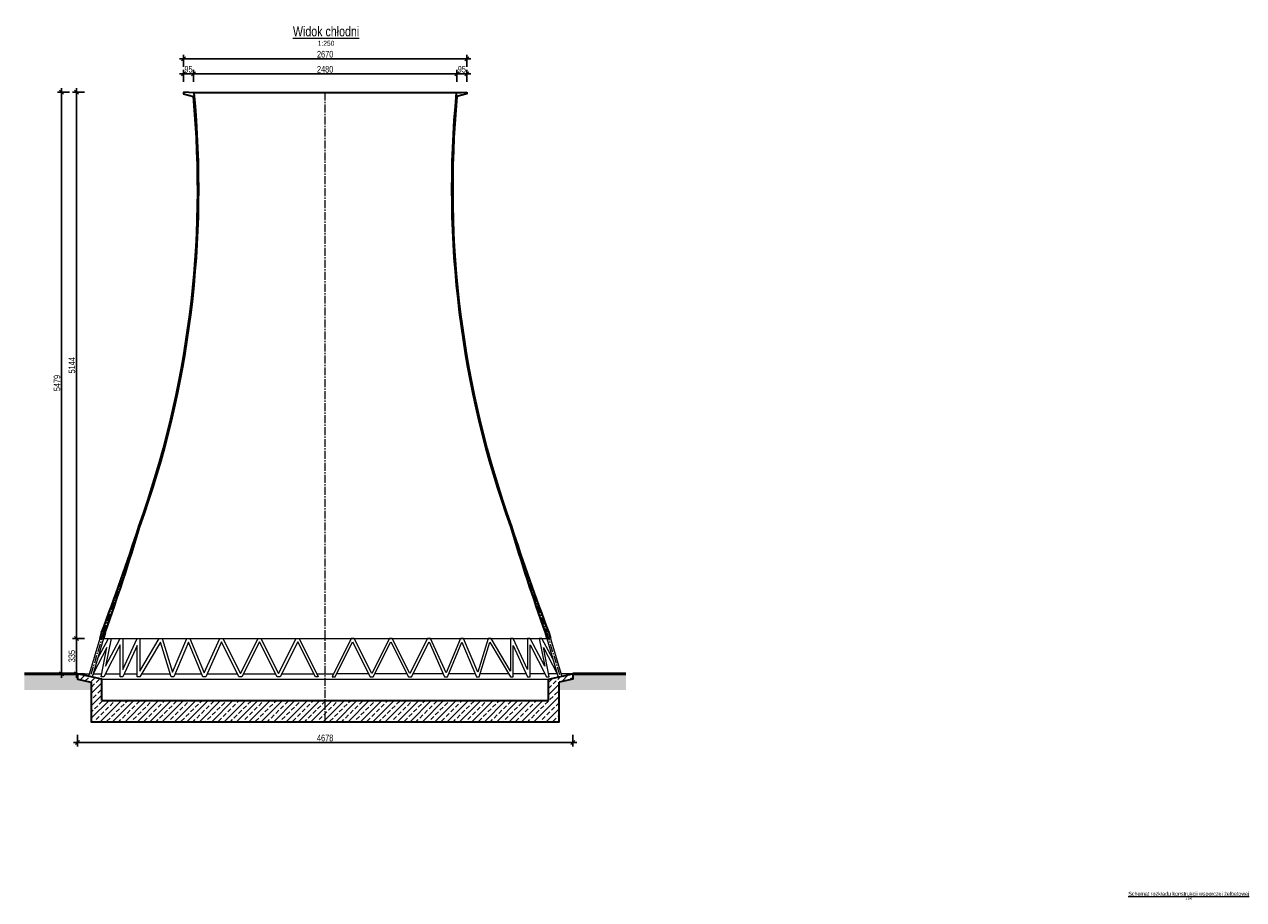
# Model space of a CAD drawing. Header units: centimetres. Extents: x 468120 to 512390, y 154906 to 171956.
# Tile 6 of 13: x 468120 to 479608, y 163712 to 171956. Entities that reach past the tile are written whole.
import ezdxf
from ezdxf.enums import TextEntityAlignment as Align

# ---------------------------------------------------------------- set-up
doc = ezdxf.new("R2010")
doc.units = ezdxf.units.CM
doc.header["$LTSCALE"] = 100
doc.linetypes.add('CENTER2', pattern=[1.125, 0.75, -0.125, 0.125, -0.125])
for name, color, linetype, lineweight in [('0.50', 3, 'Continuous', 50), ('00RamTab-T', 2, 'Continuous', 35), ('1_Widoki', 1, 'Continuous', 18), ('1_Ściany przekrój', 2, 'Continuous', 35), ('4_Wymiary', 1, 'Continuous', 13), ('5_Kreskowanie', 9, 'Continuous', 9), ('6_Osie', 9, 'CENTER2', 9), ('99_Konstrukcja wsporcza niższe poziomy', 9, 'Continuous', 18)]:
    doc.layers.add(name, color=color, linetype=linetype, lineweight=lineweight)
doc.styles.add('CDMSTYLE', font='CDMSIMPL', dxfattribs={"width": 0.8, "bigfont": 'CDMBIGPL'})
doc.dimstyles.new('CDM-CM250CM', dxfattribs={"dimscale": 25, "dimtxt": 2.5, "dimasz": 1.5, "dimexe": 1.5, "dimexo": 0, "dimgap": 0.5, "dimtad": 1, "dimdec": 1, "dimrnd": 0.1, "dimzin": 9, "dimtxsty": 'CDMSTYLE', "dimblk": 'OBLIQUE', "dimcen": 2.5, "dimdle": 1.5, "dimclrd": 9, "dimclre": 9, "dimadec": 1, "dimazin": 2, "dimtfac": 1, "dimtdec": 1, "dimtix": 1, "dimtmove": 2, "dimatfit": 3, "dimldrblk": 'DOT', "dimfxl": 3, "dimfxlon": 1, "dimtvp": 1, "dimtolj": 1, "dimtzin": 0, "dimlwd": 25, "dimlwe": 25, "dimarcsym": 0})

# ---------------------------------------------------------------- blocks, each defined once
blk = doc.blocks.new('_OBLIQUE')
at = {"color": 0, "linetype": 'ByBlock'}
blk.add_line((-0.5, -0.5), (0.5, 0.5), dxfattribs=at)
blk = doc.blocks.new('*D6318')
at = {"layer": '4_Wymiary', "color": 9, "lineweight": 25}
for p, q in [((468583, 165191), (473326, 165191)), ((468620, 165266), (468620, 165154)), ((473288, 165266), (473288, 165154))]:
    blk.add_line(p, q, dxfattribs=at)
at = {"layer": 'Defpoints', "color": 0}
for p in [(468620, 165788), (473288, 165788), (473288, 165191)]:
    blk.add_point(p, dxfattribs=at)
at = {"layer": '4_Wymiary', "color": 9, "linetype": 'ByBlock', "lineweight": 25, "xscale": 37.5, "yscale": 37.5, "zscale": 37.5, "rotation": 180}
blk.add_blockref('_OBLIQUE', (468620, 165191), dxfattribs=at)
at = {"layer": '4_Wymiary', "color": 9, "linetype": 'ByBlock', "lineweight": 25, "xscale": 37.5, "yscale": 37.5, "zscale": 37.5}
blk.add_blockref('_OBLIQUE', (473288, 165191), dxfattribs=at)
at = {"layer": '4_Wymiary', "color": 0, "insert": (470954, 165235), "char_height": 62.5, "attachment_point": 5, "style": 'CDMSTYLE'}
blk.add_mtext('\\A1;\\A1;4678', dxfattribs=at)
blk = doc.blocks.new('_DOT')
at = {"color": 0, "linetype": 'ByBlock'}
blk.add_line((-0.5, 0), (-1, 0), dxfattribs=at)
at = {"color": 0, "linetype": 'ByBlock', "const_width": 0.5}
blk.add_lwpolyline([(-0.25, 0, 1), (0.25, 0, 1)], format="xyb", close=True, dxfattribs=at)
blk = doc.blocks.new('*D6319')
at = {"layer": '4_Wymiary', "color": 9, "lineweight": 25}
for p, q in [((468546, 171317), (468434, 171317)), ((468471, 165801), (468471, 171355)), ((468546, 165838), (468434, 165838))]:
    blk.add_line(p, q, dxfattribs=at)
at = {"layer": 'Defpoints', "color": 0}
for p in [(468471, 171317), (469619, 171317), (468620, 165838)]:
    blk.add_point(p, dxfattribs=at)
at = {"layer": '4_Wymiary', "color": 9, "linetype": 'ByBlock', "lineweight": 25, "xscale": 37.5, "yscale": 37.5, "zscale": 37.5}
for p, rotation in [((468471, 171317), 90), ((468471, 165838), 270)]:
    blk.add_blockref('_OBLIQUE', p, dxfattribs=dict(at, rotation=rotation))
at = {"layer": '4_Wymiary', "color": 0, "insert": (468428, 168578), "char_height": 62.5, "attachment_point": 5, "rotation": 90, "style": 'CDMSTYLE'}
blk.add_mtext('\\A1;5479', dxfattribs=at)
blk = doc.blocks.new('*D6321')
at = {"layer": '4_Wymiary', "color": 9, "lineweight": 25}
for p, q in [((468687, 171317), (468574, 171317)), ((468612, 166136), (468612, 171355)), ((468687, 166173), (468574, 166173))]:
    blk.add_line(p, q, dxfattribs=at)
at = {"layer": 'Defpoints', "color": 0}
for p in [(468612, 171317), (469619, 171317), (470954, 166173)]:
    blk.add_point(p, dxfattribs=at)
at = {"layer": '4_Wymiary', "color": 9, "linetype": 'ByBlock', "lineweight": 25, "xscale": 37.5, "yscale": 37.5, "zscale": 37.5}
for p, rotation in [((468612, 171317), 90), ((468612, 166173), 270)]:
    blk.add_blockref('_OBLIQUE', p, dxfattribs=dict(at, rotation=rotation))
at = {"layer": '4_Wymiary', "color": 0, "insert": (468568, 168745), "char_height": 62.5, "attachment_point": 5, "rotation": 90, "style": 'CDMSTYLE'}
blk.add_mtext('\\A1;5144', dxfattribs=at)
blk = doc.blocks.new('*D6322')
at = {"layer": '4_Wymiary', "color": 9, "lineweight": 25}
for p, q in [((468687, 166173), (468574, 166173)), ((468612, 166211), (468612, 165801)), ((468687, 165838), (468574, 165838))]:
    blk.add_line(p, q, dxfattribs=at)
at = {"layer": 'Defpoints', "color": 0}
for p in [(468832, 166173), (468612, 165838), (468807, 165838)]:
    blk.add_point(p, dxfattribs=at)
at = {"layer": '4_Wymiary', "color": 9, "linetype": 'ByBlock', "lineweight": 25, "xscale": 37.5, "yscale": 37.5, "zscale": 37.5}
for p, rotation in [((468612, 166173), 90), ((468612, 165838), 270)]:
    blk.add_blockref('_OBLIQUE', p, dxfattribs=dict(at, rotation=rotation))
at = {"layer": '4_Wymiary', "color": 0, "insert": (468568, 166006), "char_height": 62.5, "attachment_point": 5, "rotation": 90, "style": 'CDMSTYLE'}
blk.add_mtext('\\A1;335', dxfattribs=at)
blk = doc.blocks.new('*D6323')
at = {"layer": '4_Wymiary', "color": 9, "lineweight": 25}
for p, q in [((469714, 171414), (469714, 171527)), ((472194, 171414), (472194, 171527)), ((472232, 171489), (469677, 171489))]:
    blk.add_line(p, q, dxfattribs=at)
at = {"layer": 'Defpoints', "color": 0}
for p in [(469714, 171489), (469714, 171312), (472194, 171312)]:
    blk.add_point(p, dxfattribs=at)
at = {"layer": '4_Wymiary', "color": 9, "linetype": 'ByBlock', "lineweight": 25, "xscale": 37.5, "yscale": 37.5, "zscale": 37.5, "rotation": 180}
blk.add_blockref('_OBLIQUE', (469714, 171489), dxfattribs=at)
at = {"layer": '4_Wymiary', "color": 9, "linetype": 'ByBlock', "lineweight": 25, "xscale": 37.5, "yscale": 37.5, "zscale": 37.5}
blk.add_blockref('_OBLIQUE', (472194, 171489), dxfattribs=at)
at = {"layer": '4_Wymiary', "color": 0, "insert": (470954, 171533), "char_height": 62.5, "attachment_point": 5, "style": 'CDMSTYLE'}
blk.add_mtext('\\A1;2480', dxfattribs=at)
blk = doc.blocks.new('*D6324')
at = {"layer": '4_Wymiary', "color": 9, "lineweight": 25}
for p, q in [((469619, 171414), (469619, 171527)), ((469714, 171414), (469714, 171527)), ((469752, 171489), (469582, 171489)), ((469619, 171489), (469582, 171489)), ((469714, 171489), (469752, 171489))]:
    blk.add_line(p, q, dxfattribs=at)
at = {"layer": 'Defpoints', "color": 0}
for p in [(469619, 171489), (469619, 171317), (469714, 171312)]:
    blk.add_point(p, dxfattribs=at)
at = {"layer": '4_Wymiary', "color": 9, "linetype": 'ByBlock', "lineweight": 25, "xscale": 37.5, "yscale": 37.5, "zscale": 37.5}
blk.add_blockref('_OBLIQUE', (469619, 171489), dxfattribs=at)
at = {"layer": '4_Wymiary', "color": 9, "linetype": 'ByBlock', "lineweight": 25, "xscale": 37.5, "yscale": 37.5, "zscale": 37.5, "rotation": 180}
blk.add_blockref('_OBLIQUE', (469714, 171489), dxfattribs=at)
at = {"layer": '4_Wymiary', "color": 0, "insert": (469667, 171533), "char_height": 62.5, "attachment_point": 5, "style": 'CDMSTYLE'}
blk.add_mtext('\\A1;95', dxfattribs=at)
blk = doc.blocks.new('*D6325')
at = {"layer": '4_Wymiary', "color": 9, "lineweight": 25}
for p, q in [((472194, 171414), (472194, 171527)), ((472289, 171414), (472289, 171527)), ((472157, 171489), (472327, 171489)), ((472194, 171489), (472157, 171489)), ((472289, 171489), (472327, 171489))]:
    blk.add_line(p, q, dxfattribs=at)
at = {"layer": 'Defpoints', "color": 0}
for p in [(472289, 171489), (472194, 171312), (472289, 171317)]:
    blk.add_point(p, dxfattribs=at)
at = {"layer": '4_Wymiary', "color": 9, "linetype": 'ByBlock', "lineweight": 25, "xscale": 37.5, "yscale": 37.5, "zscale": 37.5}
blk.add_blockref('_OBLIQUE', (472194, 171489), dxfattribs=at)
at = {"layer": '4_Wymiary', "color": 9, "linetype": 'ByBlock', "lineweight": 25, "xscale": 37.5, "yscale": 37.5, "zscale": 37.5, "rotation": 180}
blk.add_blockref('_OBLIQUE', (472289, 171489), dxfattribs=at)
at = {"layer": '4_Wymiary', "color": 0, "insert": (472242, 171533), "char_height": 62.5, "attachment_point": 5, "style": 'CDMSTYLE'}
blk.add_mtext('\\A1;95', dxfattribs=at)
blk = doc.blocks.new('*D6326')
at = {"layer": '4_Wymiary', "color": 9, "lineweight": 25}
for p, q in [((469582, 171631), (472327, 171631)), ((469619, 171556), (469619, 171668)), ((472289, 171556), (472289, 171668))]:
    blk.add_line(p, q, dxfattribs=at)
at = {"layer": 'Defpoints', "color": 0}
for p in [(472289, 171631), (469619, 171317), (472289, 171317)]:
    blk.add_point(p, dxfattribs=at)
at = {"layer": '4_Wymiary', "color": 9, "linetype": 'ByBlock', "lineweight": 25, "xscale": 37.5, "yscale": 37.5, "zscale": 37.5, "rotation": 180}
blk.add_blockref('_OBLIQUE', (469619, 171631), dxfattribs=at)
at = {"layer": '4_Wymiary', "color": 9, "linetype": 'ByBlock', "lineweight": 25, "xscale": 37.5, "yscale": 37.5, "zscale": 37.5}
blk.add_blockref('_OBLIQUE', (472289, 171631), dxfattribs=at)
at = {"layer": '4_Wymiary', "color": 0, "insert": (470954, 171675), "char_height": 62.5, "attachment_point": 5, "style": 'CDMSTYLE'}
blk.add_mtext('\\A1;2670', dxfattribs=at)

msp = doc.modelspace()

# ---------------------------------------------------------------- hatches: boundary and pattern name
at = {"layer": '5_Kreskowanie', "transparency": 33554687}
h = msp.add_hatch(dxfattribs=at)
h.set_pattern_fill('EARTH', color=9, scale=13, angle=45)
h.set_pattern_definition([(45, (-11733.83, -4410.13), (1e-14, 116.74333), [82.55, -82.55]), (45, (-11755.72, -4388.24), (1e-14, 116.74333), [82.55, -82.55]), (45, (-11777.61, -4366.35), (1e-14, 116.74333), [82.55, -82.55]), (135, (-11777.61, -4351.755), (-116.74333, 1e-14), [82.55, -82.55]), (135, (-11755.72, -4329.866), (-116.74333, 1e-14), [82.55, -82.55]), (135, (-11733.83, -4307.98), (-116.74333, 1e-14), [82.55, -82.55])])
h.paths.add_polyline_path([(473288.45, 165788.18), (473158.45, 165759.92), (473158.45, 165688.18), (473788.45, 165688.18), (473788.45, 165838.18), (473288.45, 165838.18)])
h.paths.add_polyline_path([(468750.45, 165759.92), (468620.45, 165788.18), (468620.45, 165838.18), (468120.45, 165838.18), (468120.45, 165688.18), (468750.45, 165688.18)])
h = msp.add_hatch(dxfattribs=at)
h.set_pattern_fill('ANSI33', color=9, scale=13)
h.set_pattern_definition([(45, (-11733.83, -4410.13), (-58.371665, 58.371665), []), (45, (-11675.46, -4410.13), (-58.371665, 58.371665), [41.275, -20.6375])])
h.paths.add_polyline_path([(470954.45, 165388.18), (473158.45, 165388.18), (473158.45, 165759.92), (473288.45, 165788.18), (473288.45, 165838.18), (473183.74, 165815.41), (473167.58, 165811.9), (473150.87, 165808.27), (473058.45, 165788.18), (473058.45, 165588.18), (470954.45, 165588.18)])
h.paths.add_polyline_path([(468741.32, 165811.9), (468725.16, 165815.41), (468620.45, 165838.18), (468620.45, 165788.18), (468750.45, 165759.92), (468750.45, 165388.18), (470954.45, 165388.18), (470954.45, 165588.18), (468850.45, 165588.18), (468850.45, 165788.18), (468758.03, 165808.27)])

# ---------------------------------------------------------------- linework, layer by layer
at = {"layer": '0.50'}
for p, q in [((468620.45, 165838.18), (468120.45, 165838.18)), ((473288.45, 165838.18), (473788.45, 165838.18))]:
    msp.add_line(p, q, dxfattribs=at)
at = {"layer": '1_Widoki'}
for p, q in [((469619.45, 171317.18), (472289.45, 171317.18)), ((469714.45, 171312.18), (472194.45, 171312.18)), ((468831.85, 166173.18), (468725.16, 165815.41)), ((468866.85, 166173.18), (468758.03, 165808.27)), ((468866.85, 166173.18), (473042.05, 166173.18)), ((473042.05, 166173.18), (473150.87, 165808.27)), ((473077.05, 166173.18), (473183.74, 165815.41)), ((468620.45, 165838.18), (468731.95, 165838.18)), ((468766.95, 165838.18), (468847.2, 165838.18)), ((468850.45, 165788.18), (473058.45, 165788.18)), ((468880.46, 165838.18), (469022.95, 165838.18)), ((469058.97, 165838.18), (469182.95, 165838.18)), ((469222.74, 165838.18), (469495.56, 165838.18)), ((469538.23, 165838.18), (469792.67, 165838.18)), ((469838.97, 165838.18), (470130.44, 165838.18)), ((470180.46, 165838.18), (470490.44, 165838.18)), ((470540.46, 165838.18), (470850.44, 165838.18)), ((470877.68, 165838.18), (471031.21, 165838.18)), ((471368.44, 165838.18), (471058.46, 165838.18)), ((471728.44, 165838.18), (471418.46, 165838.18)), ((472069.93, 165838.18), (471778.46, 165838.18)), ((472370.67, 165838.18), (472116.23, 165838.18)), ((472686.15, 165838.18), (472413.34, 165838.18)), ((472849.93, 165838.18), (472725.95, 165838.18)), ((473028.44, 165838.18), (472885.95, 165838.18)), ((473141.95, 165838.18), (473061.7, 165838.18)), ((473288.45, 165838.18), (473176.95, 165838.18))]:
    msp.add_line(p, q, dxfattribs=at)
for points in [[(468809.7, 165981.53), (468911.78, 166173.18), (468938.13, 166173.18), (468884.86, 165911.19), (469021.83, 166173.18), (469047.95, 166173.18), (469047.95, 165879.11), (469182.05, 166173.18), (469207.95, 166173.18), (469207.95, 165864.32), (469391.44, 166173.18), (469418.38, 166173.18), (469517.29, 165853.78), (469652.16, 166173.18), (469678.74, 166173.18), (469815.83, 165847.65), (469962.05, 166173.18), (469989.07, 166173.18), (470155.45, 165843.33), (470321.83, 166173.18), (470349.07, 166173.18), (470515.45, 165843.33), (470681.83, 166173.18), (470709.07, 166173.18), (470889.07, 165811.9), (470861.83, 165811.9), (470695.45, 166141.75), (470529.07, 165811.9), (470501.83, 165811.9), (470335.45, 166141.75), (470169.07, 165811.9), (470141.83, 165811.9), (469976.13, 166140.18), (469828.84, 165811.9), (469802.16, 165811.9), (469665.45, 166136.38), (469528.74, 165811.9), (469502.52, 165811.9), (469401.78, 166138.22), (469209.46, 165811.9), (469182.95, 165811.9), (469182.95, 166105.97), (469048.84, 165811.9), (469022.95, 165811.9), (469022.95, 166112.91), (468869.07, 165811.9), (468842.77, 165811.9), (468896.61, 166088.24), (468767.58, 165840.28)], [(473099.2, 165981.53), (472997.12, 166173.18), (472970.77, 166173.18), (473024.04, 165911.19), (472887.07, 166173.18), (472860.95, 166173.18), (472860.95, 165879.11), (472726.84, 166173.18), (472700.95, 166173.18), (472700.95, 165864.32), (472517.46, 166173.18), (472490.52, 166173.18), (472391.61, 165853.78), (472256.74, 166173.18), (472230.16, 166173.18), (472093.07, 165847.65), (471946.84, 166173.18), (471919.83, 166173.18), (471753.45, 165843.33), (471587.07, 166173.18), (471559.83, 166173.18), (471393.45, 165843.33), (471227.07, 166173.18), (471199.83, 166173.18), (471019.83, 165811.9), (471047.07, 165811.9), (471213.45, 166141.75), (471379.83, 165811.9), (471407.07, 165811.9), (471573.45, 166141.75), (471739.83, 165811.9), (471767.07, 165811.9), (471932.77, 166140.18), (472080.05, 165811.9), (472106.74, 165811.9), (472243.45, 166136.38), (472380.16, 165811.9), (472406.38, 165811.9), (472507.12, 166138.22), (472699.44, 165811.9), (472725.95, 165811.9), (472725.95, 166105.97), (472860.05, 165811.9), (472885.95, 165811.9), (472885.95, 166112.91), (473039.83, 165811.9), (473066.13, 165811.9), (473012.29, 166088.24), (473141.32, 165840.28)]]:
    msp.add_lwpolyline(points, dxfattribs=at)
at = {"layer": '1_Ściany przekrój'}
for p, q in [((469719.45, 171312.18), (469619.45, 171317.18)), ((472189.45, 171312.18), (472289.45, 171317.18)), ((468847.95, 166227.18), (468831.85, 166173.18)), ((468882.95, 166227.18), (468866.85, 166173.18)), ((473025.95, 166227.18), (473042.05, 166173.18)), ((473060.95, 166227.18), (473077.05, 166173.18)), ((468831.85, 166173.18), (468866.85, 166173.18)), ((473077.05, 166173.18), (473042.05, 166173.18)), ((468850.45, 165588.18), (473058.45, 165588.18))]:
    msp.add_line(p, q, dxfattribs=at)
for points in [[(469619.45, 171317.18), (469619.45, 171302.18), (469619.45, 171302.18), (469712.77, 171277.18)], [(472289.45, 171317.18), (472289.45, 171302.18), (472289.45, 171302.18), (472196.12, 171277.18)], [(468620.45, 165838.18), (468620.45, 165788.18), (468750.45, 165759.92)], [(468850.45, 165588.18), (468850.45, 165788.18), (468620.45, 165838.18)], [(473058.45, 165588.18), (473058.45, 165788.18), (473288.45, 165838.18)], [(473288.45, 165838.18), (473288.45, 165788.18), (473158.45, 165759.92)], [(468750.45, 165759.92), (468750.45, 165388.18), (473158.45, 165388.18), (473158.45, 165759.92)]]:
    msp.add_lwpolyline(points, dxfattribs=at)
for centre, radius, start, end in [((460364.63, 170405.76), 9398.63, 340.232958, 5.534272), ((481544.27, 170405.76), 9398.63, 174.465728, 199.767042), ((460354.63, 170405.76), 9398.63, 340.232958, 5.319945), ((481554.27, 170405.76), 9398.63, 174.680055, 199.767042), ((446555.78, 174624.65), 23821.39, 339.358578, 341.908272), ((446917.28, 173952.27), 23284.5, 340.623769, 343.21251), ((494991.62, 173952.27), 23284.5, 196.78749, 199.376231), ((495353.12, 174624.65), 23821.39, 198.091728, 200.641422), ((495353.12, 174624.65), 23821.39, 198.091728, 200.641422)]:
    msp.add_arc(centre, radius, start, end, dxfattribs=at)
at = {"layer": '6_Osie'}
for p, q in [((470954.45, 165388.18), (470954.45, 171317.18)), ((468865.45, 166227.18), (468741.32, 165811.9)), ((473043.45, 166227.18), (473167.58, 165811.9))]:
    msp.add_line(p, q, dxfattribs=at)
for centre, radius, start, end in [((460359.63, 170405.76), 9398.63, 340.232958, 5.534272), ((481549.27, 170405.76), 9398.63, 174.465728, 199.767042), ((448042.77, 173848.31), 22173.32, 339.906526, 342.625975), ((493866.13, 173848.31), 22173.32, 197.374025, 200.093474)]:
    msp.add_arc(centre, radius, start, end, dxfattribs=at)

# ---------------------------------------------------------------- texts
at = {"layer": '00RamTab-T', "color": 4, "linetype": 'Continuous', "lineweight": 0, "style": 'CDMSTYLE', "width": 0.8}
msp.add_text('%%UWidok chłodni', height=93.75, dxfattribs=at).set_placement((470962.9, 171890.5), align=Align.MIDDLE_CENTER)
at = {"layer": '00RamTab-T', "color": 2, "linetype": 'Continuous', "lineweight": 0, "style": 'CDMSTYLE', "width": 0.8}
msp.add_text('1:250', height=46.875, dxfattribs=at).set_placement((470962.9, 171778), align=Align.MIDDLE_CENTER)
at = {"layer": '99_Konstrukcja wsporcza niższe poziomy', "color": 4, "linetype": 'Continuous', "lineweight": 0, "style": 'CDMSTYLE', "width": 0.8}
msp.add_text('%%USchemat rozkładu konstrukcji wsporczej żelbetowej', height=37.5, dxfattribs=at).set_placement((479091.57, 163767.13), align=Align.MIDDLE_CENTER)
at = {"layer": '99_Konstrukcja wsporcza niższe poziomy', "color": 2, "linetype": 'Continuous', "lineweight": 0, "style": 'CDMSTYLE', "width": 0.8}
msp.add_text('1:100', height=18.75, dxfattribs=at).set_placement((479091.57, 163722.13), align=Align.MIDDLE_CENTER)

# ---------------------------------------------------------------- dimensions: what is measured, and where the dimension line sits
at = {"layer": '4_Wymiary'}
for base, p1, p2, picture, middle in [((472289.45, 171630.8), (469619.45, 171317.18), (472289.45, 171317.18), '*D6326', (470954.45, 171674.55)), ((469619.45, 171489.06), (469714.45, 171312.18), (469619.45, 171317.18), '*D6324', (469666.95, 171532.81)), ((469714.45, 171489.06), (472194.45, 171312.18), (469714.45, 171312.18), '*D6323', (470954.45, 171532.81)), ((472289.45, 171489.06), (472194.45, 171312.18), (472289.45, 171317.18), '*D6325', (472241.95, 171532.81))]:
    dim = msp.add_linear_dim(base=base, p1=p1, p2=p2, dimstyle='CDM-CM250CM', dxfattribs=at)
    dim.commit()
    dim.dimension.update_dxf_attribs({"geometry": picture, "text_midpoint": middle})
for base, p1, p2, picture, middle in [((468471.5, 171317.18), (468620.45, 165838.18), (469619.45, 171317.18), '*D6319', (468427.75, 168577.68)), ((468611.8, 171317.18), (470954.45, 166173.18), (469619.45, 171317.18), '*D6321', (468568.05, 168745.18)), ((468611.8, 165838.18), (468831.85, 166173.18), (468807.08, 165838.18), '*D6322', (468568.05, 166005.68))]:
    dim = msp.add_linear_dim(base=base, p1=p1, p2=p2, angle=90, dimstyle='CDM-CM250CM', dxfattribs=at)
    dim.commit()
    dim.dimension.update_dxf_attribs({"geometry": picture, "text_midpoint": middle})
dim = msp.add_linear_dim(base=(473288.45, 165191.4), p1=(468620.45, 165788.18), p2=(473288.45, 165788.18), text='\\A1;4678', dimstyle='CDM-CM250CM', override={"dimtxsty": 'CDMSTYLE'}, dxfattribs=at)
dim.commit()
dim.dimension.update_dxf_attribs({"geometry": '*D6318', "text_midpoint": (470954.45, 165235.15)})

doc.saveas('drawing.dxf')
